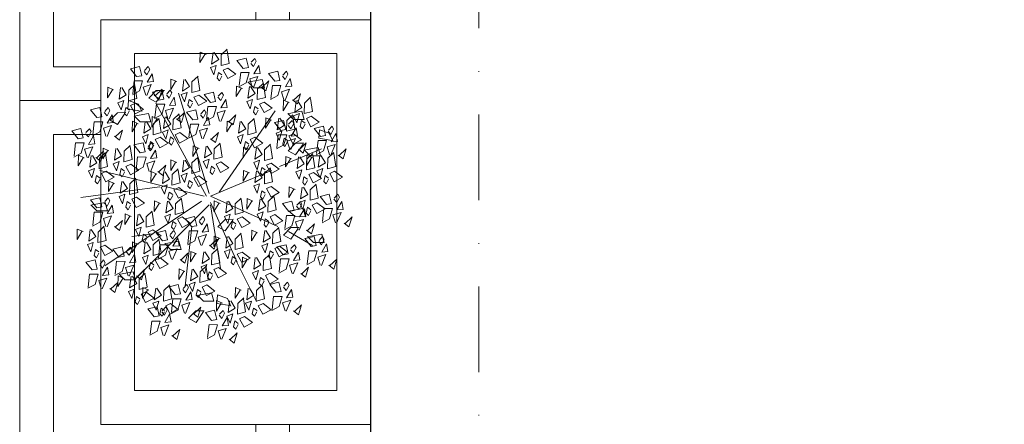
# Model space of a CAD drawing. Header units: centimetres. Extents: x -122 to 72759, y 3298 to 43172.
# Tile 25 of 243: x 34647 to 34793, y 10732 to 10792. Entities that reach past the tile are written whole.
import ezdxf

# ---------------------------------------------------------------- set-up
doc = ezdxf.new("R2010")
doc.units = ezdxf.units.CM
doc.header["$MEASUREMENT"] = 0
doc.linetypes.add('DASHDOT', pattern=[25.4, 12.7, -6.35, 0, -6.35])
for name, color, linetype, lineweight in [('0-OSIE', 7, 'DASHDOT', 5), ('1-meble', 7, 'Continuous', 5), ('_ nowe meble', 7, 'Continuous', 5), ('wymiarowanie', 7, 'Continuous', 5), ('ZZZ_Xref', 7, 'Continuous', 5)]:
    doc.layers.add(name, color=color, linetype=linetype, lineweight=lineweight)

# ---------------------------------------------------------------- blocks, each defined once
blk = doc.blocks.new('G$CA1DC9C89')
at = {"layer": '0-OSIE', "lineweight": 5}
blk.add_lwpolyline([(69.19, 2227.68), (69.19, -10.39)], dxfattribs=at)
at = {"layer": '_ nowe meble', "lineweight": 5, "ltscale": 0.5}
blk.add_lwpolyline([(162.24, 764.75), (77.15, 765.38), (77.15, 495.81), (65.14, 495.81), (65.14, 465.82), (53.15, 465.82), (53.16, 56.24), (4727.78, 55.45)], dxfattribs=at)
at = {"layer": 'wymiarowanie', "lineweight": 5, "ltscale": 0.5}
blk.add_lwpolyline([(2759.45, 55.45), (2759.45, 15.45), (1725.13, 15.45), (1725.13, 3.45), (1437.13, 3.54), (1437.13, -8.46), (957.13, -8.46), (957.13, 3.49), (1.15, 3.49), (1.15, 633.82), (13.15, 633.82), (13.15, 645.82), (25.15, 645.82), (25.14, 705.82), (37.13, 705.82), (36.77, 764.65), (77.15, 765.38), (77.15, 495.81), (65.14, 495.82), (65.14, 465.82), (53.14, 465.82), (53.15, 55.54)], close=True, dxfattribs=at)
at = {"lineweight": 5, "ltscale": 0.5}
blk.add_wipeout([(41.15, 224.24), (41.15, 164.24), (1.15, 164.24), (1.15, 224.24)], dxfattribs=at).dxf.layer = '_ nowe meble'
at = {"layer": '_ nowe meble', "lineweight": 5, "ltscale": 0.5}
for points in [[(41.15, 224.24), (1.15, 224.24), (1.15, 164.24), (41.15, 164.24)], [(36.15, 219.24), (6.15, 219.24), (6.15, 169.24), (36.15, 169.24)]]:
    blk.add_lwpolyline(points, close=True, dxfattribs=at)
at = {"lineweight": 5, "ltscale": 0.5}
blk.add_wipeout([(41.15, 164.24), (41.15, 104.24), (1.15, 104.24), (1.15, 164.24)], dxfattribs=at).dxf.layer = '_ nowe meble'
at = {"layer": '1-meble', "lineweight": 5}
for p, q in [((8.87, 159.77), (10.23, 160.09)), ((9.79, 158.59), (8.87, 159.77)), ((10.23, 160.09), (10.55, 158.73)), ((10.92, 159.34), (11.32, 158.86)), ((11.5, 160.08), (10.97, 159.51)), ((11.32, 158.86), (11.73, 159.65)), ((11.73, 159.65), (11.5, 160.08)), ((9.22, 156.04), (9.42, 157.97)), ((9.42, 157.97), (10.69, 157.96)), ((10.55, 158.73), (9.79, 158.59)), ((10.69, 157.96), (10.24, 156.46)), ((12.08, 159), (11.35, 157.76)), ((11.35, 157.76), (12.29, 157.85)), ((12.29, 157.85), (12.08, 159)), ((10.24, 156.46), (9.17, 155.87)), ((10.77, 157.03), (11.97, 157.4)), ((11.14, 155.83), (10.77, 157.03)), ((11.97, 157.4), (11.31, 155.78)), ((10.95, 140.3), (12.32, 140.63)), ((11.87, 139.13), (10.95, 140.3)), ((11.3, 136.58), (11.51, 138.51)), ((12.33, 137), (11.25, 136.41))]:
    blk.add_line(p, q, dxfattribs=at)
for points in [[(10.71, 155.77), (9.85, 156.15), (9.81, 154.58), (10.54, 155.78)], [(10.54, 144.83), (9.68, 145.2), (9.64, 143.63), (10.36, 144.83)]]:
    blk.add_lwpolyline(points, dxfattribs=at)
for points in [[(11.35, 153.84), (11.84, 152.79), (12.23, 154.17)], [(11.18, 142.9), (11.67, 141.84), (12.06, 143.22)]]:
    blk.add_lwpolyline(points, close=True, dxfattribs=at)
at = {"layer": '_ nowe meble', "lineweight": 5, "ltscale": 0.5}
for points in [[(41.15, 164.24), (1.15, 164.24), (1.15, 104.24), (41.15, 104.24)], [(36.15, 159.24), (6.15, 159.24), (6.15, 109.24), (36.15, 109.24)]]:
    blk.add_lwpolyline(points, close=True, dxfattribs=at)
at = {"lineweight": 5, "ltscale": 0.5}
blk.add_wipeout([(53.15, 176.24), (53.15, 116.24), (13.15, 116.24), (13.15, 176.24)], dxfattribs=at).dxf.layer = '_ nowe meble'
at = {"layer": '1-meble', "lineweight": 5}
for p, q in [((33.34, 170.2), (34.71, 170.52)), ((34.26, 169.02), (33.34, 170.2)), ((34.71, 170.52), (35.03, 169.15)), ((35.39, 169.77), (35.79, 169.29)), ((35.97, 170.51), (35.44, 169.94)), ((35.79, 169.29), (36.21, 170.07)), ((36.56, 169.43), (35.83, 168.19)), ((36.21, 170.07), (35.97, 170.51)), ((36.76, 168.28), (36.56, 169.43)), ((33.69, 166.47), (33.9, 168.4)), ((33.9, 168.4), (35.16, 168.39)), ((35.03, 169.15), (34.26, 169.02)), ((35.16, 168.39), (34.72, 166.89)), ((35.25, 167.46), (36.45, 167.83)), ((36.45, 167.83), (35.79, 166.21)), ((35.83, 168.19), (36.76, 168.28)), ((34.72, 166.89), (33.64, 166.3)), ((35.84, 166.16), (34.97, 167.03)), ((35.14, 167.03), (37.06, 167.37)), ((35.62, 166.26), (35.25, 167.46)), ((38.06, 167.17), (37.05, 166.2)), ((37.06, 167.37), (37.4, 166.15)), ((37.62, 165.67), (38.06, 167.17)), ((20.27, 164.63), (21.36, 165.75)), ((21.36, 165.75), (22.59, 165.76)), ((22.47, 165.63), (21.38, 164.03)), ((37.4, 166.15), (35.84, 166.16)), ((36.88, 166.25), (37.62, 165.67)), ((17.17, 163.02), (17.26, 164.28)), ((17.26, 164.28), (18.73, 163.74)), ((18.73, 163.74), (19.25, 162.63)), ((21.38, 164.03), (20.27, 164.63)), ((21.19, 161.78), (21.4, 163.71)), ((21.4, 163.71), (22.67, 163.7)), ((22.67, 163.7), (22.22, 162.2)), ((14.54, 161.33), (15.64, 162.44)), ((15.64, 162.44), (16.86, 162.46)), ((16.74, 162.33), (15.65, 160.72)), ((19.08, 162.69), (17.17, 163.02)), ((19, 161.12), (18.13, 161.99)), ((18.31, 161.99), (20.22, 162.33)), ((20.22, 162.33), (20.56, 161.11)), ((22.22, 162.2), (21.14, 161.61)), ((22.75, 162.76), (23.95, 163.14)), ((23.12, 161.57), (22.75, 162.76)), ((41.74, 161.46), (40.87, 162.33)), ((41.05, 162.33), (42.96, 162.67)), ((42.96, 162.67), (43.3, 161.46)), ((15.65, 160.72), (14.54, 161.33)), ((20.56, 161.11), (19, 161.12)), ((43.3, 161.46), (41.74, 161.46)), ((45.46, 158.67), (45.55, 159.93)), ((45.55, 159.93), (47.02, 159.4)), ((47.02, 159.4), (47.54, 158.28)), ((40.92, 156.81), (42.02, 157.93)), ((42.02, 157.93), (43.25, 157.94)), ((43.13, 157.81), (42.04, 156.21)), ((47.38, 158.34), (45.46, 158.67)), ((13.59, 156.74), (12.57, 155.77)), ((13.14, 155.24), (13.59, 156.74)), ((42.04, 156.21), (40.92, 156.81)), ((44.17, 156.08), (43.3, 156.95)), ((43.48, 156.95), (45.39, 157.29)), ((45.39, 157.29), (45.73, 156.07)), ((12.41, 155.82), (13.14, 155.24)), ((45.73, 156.07), (44.17, 156.08)), ((11.88, 148.78), (13.8, 149.12)), ((13.8, 149.12), (14.14, 147.9)), ((12.58, 147.91), (11.71, 148.78)), ((14.14, 147.9), (12.58, 147.91)), ((41.91, 147.04), (41.05, 147.91)), ((41.22, 147.91), (43.13, 148.25)), ((43.13, 148.25), (43.48, 147.03)), ((30.51, 145.51), (31.61, 146.63)), ((31.61, 146.63), (32.83, 146.64)), ((32.71, 146.52), (31.62, 144.91)), ((43.48, 147.03), (41.91, 147.04)), ((31.62, 144.91), (30.51, 145.51)), ((40.23, 144.3), (41.33, 145.41)), ((41.33, 145.41), (42.55, 145.42)), ((42.43, 145.3), (41.34, 143.69)), ((23.51, 142.17), (22.65, 143.04)), ((22.82, 143.04), (24.73, 143.38)), ((24.73, 143.38), (25.08, 142.17)), ((41.34, 143.69), (40.23, 144.3)), ((44.69, 143.21), (43.82, 144.09)), ((44, 144.09), (45.91, 144.43)), ((46.25, 143.21), (44.69, 143.21)), ((45.91, 144.43), (46.25, 143.21)), ((14.95, 142.22), (16.31, 142.54)), ((15.86, 141.04), (14.95, 142.22)), ((16.31, 142.54), (16.63, 141.17)), ((16.99, 141.79), (17.39, 141.31)), ((17.57, 142.53), (17.04, 141.96)), ((17.39, 141.31), (17.81, 142.09)), ((17.81, 142.09), (17.57, 142.53)), ((25.08, 142.17), (23.51, 142.17)), ((26.52, 141.89), (26.47, 140.33)), ((26.47, 140.33), (27.2, 141.53)), ((27.37, 141.52), (26.52, 141.89)), ((28.2, 140.11), (28.42, 141.84)), ((28.6, 141.84), (29.26, 140.78)), ((29.63, 141.46), (30.52, 142.31)), ((30.52, 142.13), (30.81, 140.21)), ((39.25, 142.56), (40.61, 142.88)), ((40.17, 141.38), (39.25, 142.56)), ((40.61, 142.88), (40.93, 141.52)), ((41.29, 142.14), (41.69, 141.66)), ((41.87, 142.87), (41.34, 142.3)), ((41.69, 141.66), (42.11, 142.44)), ((42.46, 141.79), (41.73, 140.56)), ((42.11, 142.44), (41.87, 142.87)), ((42.66, 140.65), (42.46, 141.79)), ((12.32, 140.63), (12.64, 139.26)), ((13.58, 140.61), (13.05, 140.05)), ((13.4, 139.4), (13.81, 140.18)), ((13.81, 140.18), (13.58, 140.61)), ((15.29, 138.49), (15.5, 140.42)), ((15.5, 140.42), (16.76, 140.41)), ((16.63, 141.17), (15.86, 141.04)), ((16.76, 140.41), (16.32, 138.91)), ((18.16, 141.45), (17.43, 140.21)), ((17.43, 140.21), (18.36, 140.3)), ((18.36, 140.3), (18.16, 141.45)), ((29.26, 140.78), (28.2, 140.11)), ((29.59, 139.9), (29.63, 141.46)), ((30.81, 140.21), (29.59, 139.9)), ((34.15, 141.03), (34.11, 139.46)), ((34.11, 139.46), (34.84, 140.66)), ((35.01, 140.65), (34.15, 141.03)), ((35.84, 139.24), (36.06, 140.97)), ((36.24, 140.97), (36.9, 139.91)), ((37.22, 139.03), (37.27, 140.59)), ((37.27, 140.59), (38.16, 141.44)), ((38.15, 141.26), (38.45, 139.34)), ((39.59, 138.84), (39.8, 140.77)), ((39.8, 140.77), (41.07, 140.76)), ((40.93, 141.52), (40.17, 141.38)), ((41.07, 140.76), (40.62, 139.26)), ((41.15, 139.82), (42.35, 140.2)), ((42.35, 140.2), (41.69, 138.58)), ((41.73, 140.56), (42.66, 140.65)), ((12.64, 139.26), (11.87, 139.13)), ((13, 139.88), (13.4, 139.4)), ((14.16, 139.53), (13.44, 138.3)), ((14.37, 138.39), (14.16, 139.53)), ((16.32, 138.91), (15.24, 138.32)), ((16.05, 138.52), (17.96, 138.86)), ((16.85, 139.48), (18.05, 139.85)), ((17.22, 138.28), (16.85, 139.48)), ((18.05, 139.85), (17.39, 138.23)), ((17.96, 138.86), (18.31, 137.65)), ((19.66, 139.19), (18.65, 138.22)), ((18.87, 137.81), (19.76, 138.66)), ((19.22, 137.69), (19.66, 139.19)), ((24.78, 139.29), (24.74, 137.72)), ((24.74, 137.72), (25.46, 138.92)), ((25.64, 138.92), (24.78, 139.29)), ((26.47, 137.5), (26.69, 139.24)), ((26.86, 139.23), (27.53, 138.17)), ((27.85, 137.29), (27.89, 138.86)), ((27.89, 138.86), (28.78, 139.7)), ((28.89, 139.92), (28.02, 139.59)), ((28.02, 139.59), (28.51, 138.54)), ((28.51, 138.54), (28.89, 139.92)), ((28.78, 139.53), (29.08, 137.61)), ((29.21, 138.87), (29.02, 138)), ((29.72, 138.5), (29.21, 138.87)), ((29.92, 139.19), (30.62, 139.52)), ((30.58, 137.96), (29.92, 139.19)), ((31.81, 138.62), (30.58, 137.96)), ((30.62, 139.52), (31.81, 138.62)), ((36.53, 139.05), (35.65, 138.72)), ((35.65, 138.72), (36.15, 137.67)), ((36.9, 139.91), (35.84, 139.24)), ((36.15, 137.67), (36.53, 139.05)), ((38.45, 139.34), (37.22, 139.03)), ((37.55, 138.33), (38.26, 138.65)), ((38.26, 138.65), (39.45, 137.75)), ((40.62, 139.26), (39.54, 138.67)), ((41.52, 138.63), (41.15, 139.82)), ((42.79, 138.62), (43.52, 138.04)), ((43.96, 139.54), (42.95, 138.57)), ((43.52, 138.04), (43.96, 139.54)), ((11.51, 138.51), (12.77, 138.5)), ((12.77, 138.5), (12.33, 137)), ((12.86, 137.56), (14.05, 137.94)), ((13.23, 136.37), (12.86, 137.56)), ((14.05, 137.94), (13.39, 136.32)), ((13.44, 138.3), (14.37, 138.39)), ((15.67, 137.28), (14.66, 136.31)), ((15.23, 135.78), (15.67, 137.28)), ((15.75, 138.24), (15.71, 136.68)), ((15.71, 136.68), (16.44, 137.88)), ((16.61, 137.87), (15.75, 138.24)), ((16.74, 137.65), (15.88, 138.52)), ((18.31, 137.65), (16.74, 137.65)), ((17.44, 136.46), (17.66, 138.19)), ((17.84, 138.19), (18.5, 137.13)), ((18.48, 138.27), (19.22, 137.69)), ((18.83, 136.25), (18.87, 137.81)), ((19.75, 138.48), (20.05, 136.56)), ((27.16, 137.31), (26.28, 136.99)), ((27.53, 138.17), (26.47, 137.5)), ((26.77, 135.93), (27.16, 137.31)), ((29.08, 137.61), (27.85, 137.29)), ((29.02, 138), (29.35, 137.64)), ((29.35, 137.64), (29.72, 138.33)), ((36.85, 138), (36.65, 137.13)), ((37.36, 137.64), (36.85, 138)), ((36.99, 136.78), (37.36, 137.46)), ((38.21, 137.09), (37.55, 138.33)), ((39.45, 137.75), (38.21, 137.09)), ((38.21, 137), (39.57, 137.32)), ((39.57, 137.32), (39.89, 135.96)), ((40.83, 137.31), (40.3, 136.74)), ((41.07, 136.88), (40.83, 137.31)), ((14.49, 136.36), (15.23, 135.78)), ((18.13, 136.27), (17.25, 135.94)), ((17.25, 135.94), (17.75, 134.89)), ((18.5, 137.13), (17.44, 136.46)), ((17.75, 134.89), (18.13, 136.27)), ((20.05, 136.56), (18.83, 136.25)), ((19.15, 135.54), (19.86, 135.87)), ((19.4, 136.51), (19.36, 134.94)), ((19.36, 134.94), (20.08, 136.14)), ((20.26, 136.14), (19.4, 136.51)), ((19.86, 135.87), (21.05, 134.97)), ((21.09, 134.72), (21.31, 136.45)), ((21.48, 136.45), (22.15, 135.39)), ((22.47, 134.51), (22.51, 136.07)), ((22.51, 136.07), (23.4, 136.92)), ((23.28, 136.65), (24.64, 136.98)), ((24.2, 135.48), (23.28, 136.65)), ((23.4, 136.75), (23.69, 134.83)), ((24.64, 136.98), (24.96, 135.61)), ((25.32, 136.23), (25.72, 135.75)), ((25.9, 136.96), (25.37, 136.4)), ((25.72, 135.75), (26.14, 136.53)), ((26.49, 135.88), (25.76, 134.65)), ((26.14, 136.53), (25.9, 136.96)), ((26.28, 136.99), (26.77, 135.93)), ((26.69, 134.74), (26.49, 135.88)), ((27.48, 136.26), (27.28, 135.39)), ((27.99, 135.9), (27.48, 136.26)), ((27.62, 135.04), (27.98, 135.72)), ((27.68, 135.4), (29.59, 135.74)), ((28.18, 136.59), (28.88, 136.92)), ((28.84, 135.35), (28.18, 136.59)), ((30.07, 136.01), (28.84, 135.35)), ((28.88, 136.92), (30.07, 136.01)), ((29.59, 135.74), (29.94, 134.52)), ((33.11, 136.51), (33.07, 134.94)), ((33.07, 134.94), (33.8, 136.14)), ((33.97, 136.14), (33.11, 136.51)), ((34.8, 134.72), (35.02, 136.45)), ((35.19, 136.45), (35.86, 135.39)), ((36.18, 134.51), (36.23, 136.07)), ((36.23, 136.07), (37.12, 136.92)), ((36.65, 137.13), (36.99, 136.78)), ((37.11, 136.75), (37.41, 134.83)), ((39.12, 135.82), (38.21, 137)), ((39.89, 135.96), (39.12, 135.82)), ((40.25, 136.58), (40.65, 136.1)), ((40.65, 136.1), (41.07, 136.88)), ((41.42, 136.23), (40.69, 135)), ((41.62, 135.08), (41.42, 136.23)), ((18.45, 135.22), (18.25, 134.35)), ((18.25, 134.35), (18.59, 134)), ((18.96, 134.85), (18.45, 135.22)), ((18.59, 134), (18.96, 134.68)), ((19.81, 134.31), (19.15, 135.54)), ((21.05, 134.97), (19.81, 134.31)), ((21.78, 134.53), (20.9, 134.21)), ((22.15, 135.39), (21.09, 134.72)), ((21.39, 133.15), (21.78, 134.53)), ((23.69, 134.83), (22.47, 134.51)), ((23.62, 132.93), (23.83, 134.86)), ((23.83, 134.86), (25.1, 134.85)), ((24.96, 135.61), (24.2, 135.48)), ((25.1, 134.85), (24.65, 133.35)), ((25.18, 133.91), (26.38, 134.29)), ((26.38, 134.29), (25.72, 132.67)), ((25.76, 134.65), (26.69, 134.74)), ((27.28, 135.39), (27.62, 135.04)), ((28.37, 134.53), (27.51, 135.4)), ((29.94, 134.52), (28.37, 134.53)), ((30.33, 134.59), (30.29, 133.03)), ((31.19, 134.22), (30.33, 134.59)), ((30.36, 134.17), (30.45, 135.43)), ((30.45, 135.43), (31.92, 134.89)), ((31.92, 134.89), (32.44, 133.78)), ((32.02, 132.81), (32.24, 134.54)), ((32.42, 134.54), (33.08, 133.48)), ((33.45, 134.16), (34.34, 135.01)), ((34.33, 134.83), (34.63, 132.91)), ((35.49, 134.53), (34.61, 134.21)), ((35.86, 135.39), (34.8, 134.72)), ((35.1, 133.15), (35.49, 134.53)), ((37.41, 134.83), (36.18, 134.51)), ((38.55, 133.27), (38.76, 135.21)), ((38.76, 135.21), (40.02, 135.19)), ((40.02, 135.19), (39.58, 133.69)), ((40.11, 134.26), (41.31, 134.63)), ((40.48, 133.07), (40.11, 134.26)), ((41.31, 134.63), (40.65, 133.02)), ((40.69, 135), (41.62, 135.08)), ((20.15, 133.35), (21.52, 133.67)), ((21.07, 132.17), (20.15, 133.35)), ((20.9, 134.21), (21.39, 133.15)), ((21.52, 133.67), (21.84, 132.31)), ((22.1, 133.48), (21.9, 132.61)), ((22.61, 133.12), (22.1, 133.48)), ((22.2, 132.93), (22.6, 132.45)), ((22.24, 132.26), (22.6, 132.94)), ((22.78, 133.66), (22.25, 133.09)), ((22.6, 132.45), (23.01, 133.23)), ((23.01, 133.23), (22.78, 133.66)), ((22.8, 133.81), (23.5, 134.14)), ((23.46, 132.57), (22.8, 133.81)), ((24.69, 133.23), (23.46, 132.57)), ((23.5, 134.14), (24.69, 133.23)), ((24.65, 133.35), (23.57, 132.76)), ((25.55, 132.72), (25.18, 133.91)), ((26.17, 131.96), (27.27, 133.07)), ((27.99, 133.63), (26.98, 132.66)), ((27.27, 133.07), (28.49, 133.09)), ((28.37, 132.96), (27.28, 131.35)), ((27.55, 132.13), (27.99, 133.63)), ((28.66, 132.83), (30.02, 133.15)), ((29.58, 131.65), (28.66, 132.83)), ((30.02, 133.15), (30.34, 131.79)), ((30.29, 133.03), (31.02, 134.23)), ((32.28, 133.84), (30.36, 134.17)), ((31.28, 133.14), (30.75, 132.57)), ((31.52, 132.71), (31.28, 133.14)), ((33.08, 133.48), (32.02, 132.81)), ((33.41, 132.6), (33.45, 134.16)), ((34.63, 132.91), (33.41, 132.6)), ((34.61, 134.21), (35.1, 133.15)), ((35.81, 133.48), (35.61, 132.61)), ((36.32, 133.12), (35.81, 133.48)), ((35.95, 132.26), (36.31, 132.94)), ((36.51, 133.81), (37.22, 134.14)), ((37.17, 132.57), (36.51, 133.81)), ((38.41, 133.23), (37.17, 132.57)), ((37.22, 134.14), (38.41, 133.23)), ((39.58, 133.69), (38.5, 133.11)), ((41.74, 133.05), (42.48, 132.47)), ((42.92, 133.97), (41.91, 133)), ((42.48, 132.47), (42.92, 133.97)), ((20.5, 129.62), (20.71, 131.56)), ((20.71, 131.56), (21.97, 131.54)), ((21.84, 132.31), (21.07, 132.17)), ((21.97, 131.54), (21.53, 130.04)), ((21.9, 132.61), (22.24, 132.26)), ((23.36, 132.58), (22.64, 131.35)), ((22.64, 131.35), (23.57, 131.43)), ((23.57, 131.43), (23.36, 132.58)), ((27.28, 131.35), (26.17, 131.96)), ((26.82, 132.71), (27.55, 132.13)), ((30.34, 131.79), (29.58, 131.65)), ((30.7, 132.41), (31.11, 131.92)), ((31.11, 131.92), (31.52, 132.71)), ((31.87, 132.06), (31.14, 130.83)), ((32.71, 132.62), (31.83, 132.29)), ((31.83, 132.29), (32.33, 131.24)), ((32.07, 130.91), (31.87, 132.06)), ((32.33, 131.24), (32.71, 132.62)), ((33.03, 131.57), (32.83, 130.7)), ((33.54, 131.2), (33.03, 131.57)), ((33.73, 131.9), (34.44, 132.22)), ((34.4, 130.66), (33.73, 131.9)), ((35.63, 131.32), (34.4, 130.66)), ((34.44, 132.22), (35.63, 131.32)), ((35.61, 132.61), (35.95, 132.26)), ((21.53, 130.04), (20.45, 129.46)), ((22.06, 130.61), (23.25, 130.98)), ((22.43, 129.42), (22.06, 130.61)), ((23.25, 130.98), (22.59, 129.37)), ((24.87, 130.32), (23.86, 129.36)), ((24.42, 128.82), (24.87, 130.32)), ((29, 129.1), (29.21, 131.03)), ((29.21, 131.03), (30.48, 131.02)), ((30.48, 131.02), (30.03, 129.52)), ((30.56, 130.09), (31.76, 130.46)), ((30.93, 128.89), (30.56, 130.09)), ((31.76, 130.46), (31.1, 128.85)), ((31.14, 130.83), (32.07, 130.91)), ((32.83, 130.7), (33.17, 130.35)), ((33.17, 130.35), (33.54, 131.03)), ((23.69, 129.4), (24.42, 128.82)), ((30.03, 129.52), (28.95, 128.94)), ((32.2, 128.88), (32.93, 128.3)), ((33.37, 129.8), (32.36, 128.83)), ((32.93, 128.3), (33.37, 129.8))]:
    blk.add_line(p, q, dxfattribs=at)
for points in [[(28.76, 171.07), (27.9, 171.44), (27.86, 169.88), (28.59, 171.07)], [(29.99, 171.38), (30.65, 170.32), (29.59, 169.66), (29.81, 171.39)], [(31.9, 171.68), (32.2, 169.76), (30.98, 169.44), (31.02, 171.01), (31.91, 171.85)], [(19.6, 168.56), (20, 168.07), (20.41, 168.86), (20.18, 169.29), (19.65, 168.72)], [(27.56, 167.68), (27.86, 165.76), (26.64, 165.45), (26.68, 167.01), (27.57, 167.86)], [(31.11, 168.05), (30.6, 168.41), (30.4, 167.55), (30.74, 167.19), (31.11, 167.88)], [(40.08, 167.86), (40.48, 167.38), (40.89, 168.16), (40.66, 168.59), (40.13, 168.03)], [(18.19, 166.47), (18.49, 164.54), (17.26, 164.23), (17.31, 165.79), (18.2, 166.64)], [(17.89, 165.25), (18.1, 167.18), (19.37, 167.17), (18.92, 165.67), (17.84, 165.09)], [(19.82, 165.04), (19.45, 166.24), (20.65, 166.61), (19.99, 164.99)], [(24.42, 167.07), (23.56, 167.44), (23.52, 165.88), (24.25, 167.08)], [(25.65, 167.39), (26.31, 166.32), (25.25, 165.66), (25.47, 167.39)], [(34.14, 166.03), (33.29, 166.4), (33.24, 164.84), (33.97, 166.03)], [(35.37, 166.34), (36.03, 165.28), (34.97, 164.62), (35.19, 166.35)], [(37.29, 166.64), (37.58, 164.72), (36.36, 164.4), (36.4, 165.97), (37.29, 166.81)], [(38.38, 164.56), (38.59, 166.49), (39.85, 166.48), (39.41, 164.98), (38.33, 164.39)], [(15.05, 165.85), (14.19, 166.23), (14.15, 164.66), (14.88, 165.86)], [(16.27, 166.17), (16.94, 165.11), (15.88, 164.44), (16.1, 166.17)], [(21.09, 165.03), (21.82, 164.45), (22.26, 165.95), (21.25, 164.98)], [(22.89, 165.08), (23.29, 164.6), (23.71, 165.38), (23.47, 165.81), (22.94, 165.25)], [(29.23, 150.47), (24.7, 165.37)], [(30.53, 164.73), (30.93, 164.25), (31.35, 165.03), (31.11, 165.47), (30.58, 164.9)], [(40.31, 164.35), (39.94, 165.55), (41.13, 165.92), (40.47, 164.3)], [(41.57, 164.34), (42.3, 163.76), (42.75, 165.26), (41.74, 164.29)], [(28.85, 150.09), (21.31, 163.86)], [(26.77, 164.05), (26.26, 164.41), (26.06, 163.55), (26.4, 163.19), (26.77, 163.88)], [(41.09, 163.94), (40.23, 164.31), (40.19, 162.75), (40.91, 163.95)], [(42.31, 164.26), (42.98, 163.2), (41.92, 162.53), (42.14, 164.26)], [(44.23, 164.55), (44.52, 162.63), (43.3, 162.32), (43.34, 163.88), (44.23, 164.73)], [(13.69, 162.47), (14.09, 161.99), (14.51, 162.78), (14.27, 163.21), (13.74, 162.64)], [(17.4, 162.84), (16.89, 163.2), (16.69, 162.33), (17.03, 161.98), (17.39, 162.66)], [(23.95, 163.14), (23.29, 161.52)], [(24.79, 162.12), (25.08, 160.2), (23.86, 159.89), (23.9, 161.45), (24.79, 162.29)], [(24.39, 161.56), (25.12, 160.98), (25.56, 162.48), (24.55, 161.51)], [(27.93, 162.12), (28.33, 161.64), (28.74, 162.43), (28.51, 162.86), (27.98, 162.29)], [(28.83, 161.43), (29.04, 163.36), (30.3, 163.35), (29.86, 161.85), (28.78, 161.26)], [(30.76, 161.22), (30.39, 162.42), (31.59, 162.79), (30.93, 161.17)], [(30.73, 150.66), (39.02, 162.73)], [(32.02, 161.21), (32.76, 160.63), (33.2, 162.13), (32.19, 161.16)], [(36.49, 163.01), (35.98, 163.37), (35.78, 162.51), (36.12, 162.15), (36.49, 162.84)], [(41.62, 161.95), (41.92, 160.03), (40.7, 159.71), (40.74, 161.27), (41.63, 162.12)], [(11.99, 159.17), (12.2, 161.1), (13.47, 161.09), (13.02, 159.59), (11.94, 159)], [(13.92, 158.96), (13.55, 160.16), (14.75, 160.53), (14.09, 158.91)], [(18.69, 160.81), (17.84, 161.19), (17.79, 159.62), (18.52, 160.82)], [(19.92, 161.13), (20.58, 160.07), (19.52, 159.4), (19.75, 161.13)], [(21.65, 161.51), (20.79, 161.88), (20.75, 160.32), (21.47, 161.51)], [(21.84, 161.43), (22.13, 159.5), (20.91, 159.19), (20.95, 160.75), (21.84, 161.6)], [(22.87, 161.82), (23.54, 160.76), (22.48, 160.1), (22.7, 161.83)], [(26.23, 158.82), (26.44, 160.75), (27.7, 160.74), (27.26, 159.24), (26.18, 158.66)], [(32.75, 160.81), (31.9, 161.19), (31.85, 159.62), (32.58, 160.82)], [(33.98, 161.13), (34.64, 160.07), (33.58, 159.4), (33.81, 161.13)], [(35.9, 161.43), (36.19, 159.5), (34.97, 159.19), (35.01, 160.75), (35.9, 161.6)], [(38.48, 161.34), (37.62, 161.71), (37.58, 160.14), (38.31, 161.34)], [(39.71, 161.65), (40.37, 160.59), (39.31, 159.92), (39.53, 161.66)], [(40.95, 160.56), (41.35, 160.08), (41.76, 160.86), (41.53, 161.3), (41, 160.73)], [(43.44, 160.92), (42.92, 161.29), (42.73, 160.42), (43.07, 160.06), (43.43, 160.75)], [(15.19, 158.95), (15.92, 158.37), (16.36, 159.87), (15.35, 158.9)], [(28.16, 158.61), (27.79, 159.81), (28.98, 160.18), (28.32, 158.56)], [(29.42, 158.6), (30.15, 158.02), (30.6, 159.52), (29.59, 158.55)], [(39.24, 157.26), (39.45, 159.19), (40.72, 159.18), (40.27, 157.68), (39.2, 157.09)], [(46.85, 159.69), (47.25, 159.21), (47.66, 159.99), (47.43, 160.43), (46.9, 159.86)], [(17.5, 157.43), (17.79, 155.51), (16.57, 155.19), (16.61, 156.76), (17.5, 157.6)], [(20.12, 157.26), (20.52, 156.78), (20.93, 157.56), (20.7, 157.99), (20.17, 157.43)], [(21.04, 157.8), (20.53, 158.16), (20.34, 157.29), (20.67, 156.94), (21.04, 157.62)], [(24, 158.49), (23.48, 158.85), (23.29, 157.99), (23.62, 157.63), (23.99, 158.32)], [(30.86, 157.78), (31.16, 155.85), (29.93, 155.54), (29.98, 157.1), (30.87, 157.95)], [(35.1, 157.8), (34.59, 158.16), (34.4, 157.29), (34.73, 156.94), (35.1, 157.62)], [(38.33, 157.6), (38.62, 155.68), (37.4, 155.37), (37.44, 156.93), (38.33, 157.78)], [(40.83, 158.32), (40.32, 158.68), (40.12, 157.81), (40.46, 157.46), (40.83, 158.14)], [(41.17, 157.05), (40.8, 158.25), (42, 158.62), (41.34, 157)], [(42.44, 157.04), (43.17, 156.46), (43.62, 157.96), (42.6, 156.99)], [(45.15, 156.39), (45.36, 158.32), (46.62, 158.31), (46.18, 156.81), (45.1, 156.22)], [(47.08, 156.18), (46.71, 157.38), (47.9, 157.75), (47.24, 156.13)], [(13.85, 156.38), (14.15, 154.46), (12.92, 154.15), (12.97, 155.71), (13.86, 156.56)], [(14.36, 156.82), (13.5, 157.19), (13.45, 155.62), (14.18, 156.82)], [(15.58, 157.13), (16.25, 156.07), (15.19, 155.4), (15.41, 157.14)], [(27.72, 157.16), (26.86, 157.54), (26.82, 155.97), (27.55, 157.17)], [(28.94, 157.48), (29.61, 156.42), (28.55, 155.75), (28.77, 157.48)], [(35.18, 156.99), (34.33, 157.36), (34.28, 155.8), (35.01, 157)], [(36.41, 157.31), (37.07, 156.24), (36.01, 155.58), (36.24, 157.31)], [(39.64, 154.47), (45.85, 157.11)], [(44.58, 156.21), (44.87, 154.29), (43.65, 153.98), (43.69, 155.54), (44.58, 156.38)], [(44.56, 155.77), (43.7, 156.15), (43.66, 154.58), (44.38, 155.78)], [(47.7, 156.38), (48, 154.46), (46.77, 154.15), (46.81, 155.71), (47.7, 156.56)], [(48.34, 156.17), (49.07, 155.59), (49.52, 157.09), (48.51, 156.12)], [(11.93, 156.09), (12.6, 155.03), (11.54, 154.36), (11.76, 156.09)], [(18.42, 153.96), (18.62, 155.89), (19.89, 155.88), (19.44, 154.38), (18.37, 153.79)], [(20.34, 153.75), (19.97, 154.94), (21.17, 155.32), (20.51, 153.7)], [(21.61, 153.74), (22.34, 153.16), (22.79, 154.66), (21.77, 153.69)], [(24.42, 155.08), (23.56, 155.45), (23.52, 153.89), (24.25, 155.08)], [(25.65, 155.39), (26.31, 154.33), (25.25, 153.67), (25.47, 155.4)], [(27.56, 155.69), (27.86, 153.77), (26.64, 153.45), (26.68, 155.02), (27.57, 155.86)], [(41.43, 155.6), (40.58, 155.97), (40.53, 154.41), (41.26, 155.61)], [(42.66, 155.92), (43.32, 154.85), (42.26, 154.19), (42.48, 155.92)], [(45.78, 156.09), (46.45, 155.03), (45.39, 154.36), (45.61, 156.09)], [(28.47, 150.09), (13.02, 153.87)], [(16.7, 153.8), (16.19, 154.16), (16, 153.3), (16.33, 152.94), (16.7, 153.62)], [(21.47, 153.34), (20.61, 153.71), (20.57, 152.15), (21.3, 153.35)], [(22.7, 153.66), (23.36, 152.59), (22.3, 151.93), (22.52, 153.66)], [(24.61, 153.95), (24.91, 152.03), (23.69, 151.72), (23.73, 153.28), (24.62, 154.13)], [(30.07, 154.15), (29.56, 154.51), (29.36, 153.64), (29.7, 153.29), (30.07, 153.97)], [(38.46, 153.87), (29.41, 150.09), (39.4, 145.57)], [(35.18, 153.52), (34.33, 153.89), (34.28, 152.32), (35.01, 153.52)], [(36.41, 153.83), (37.07, 152.77), (36.01, 152.1), (36.24, 153.83)], [(37.53, 153.97), (37.02, 154.33), (36.83, 153.47), (37.16, 153.11), (37.53, 153.8)], [(38.33, 154.13), (38.62, 152.21), (37.4, 151.89), (37.44, 153.45), (38.33, 154.3)], [(13.06, 152.76), (12.55, 153.12), (12.35, 152.25), (12.69, 151.9), (13.05, 152.58)], [(15.22, 151.95), (14.36, 152.32), (14.32, 150.76), (15.05, 151.96)], [(16.45, 152.27), (17.11, 151.2), (16.05, 150.54), (16.27, 152.27)], [(18.37, 152.56), (18.66, 150.64), (17.44, 150.33), (17.48, 151.89), (18.37, 152.74)], [(26.77, 152.06), (26.26, 152.42), (26.06, 151.56), (26.4, 151.2), (26.77, 151.89)], [(43.78, 152.58), (43.27, 152.94), (43.08, 152.08), (43.41, 151.72), (43.78, 152.41)], [(45.1, 151.69), (45.39, 149.77), (44.17, 149.46), (44.21, 151.02), (45.1, 151.87)], [(46.91, 152.76), (46.4, 153.12), (46.2, 152.25), (46.54, 151.9), (46.9, 152.58)], [(17.54, 150.85), (10.2, 149.9)], [(17.4, 150.88), (21.93, 151.45)], [(23.82, 150.32), (23.31, 150.68), (23.11, 149.82), (23.45, 149.46), (23.82, 150.15)], [(37.53, 150.5), (37.02, 150.86), (36.83, 149.99), (37.16, 149.64), (37.53, 150.32)], [(41.95, 151.08), (41.1, 151.45), (41.05, 149.89), (41.78, 151.09)], [(43.18, 151.4), (43.84, 150.34), (42.78, 149.67), (43, 151.4)], [(47.72, 149.61), (48.12, 149.13), (48.53, 149.91), (48.3, 150.35), (47.77, 149.78)], [(13.69, 149.09), (14.09, 148.61), (14.51, 149.39), (14.27, 149.82), (13.74, 149.26)], [(28.09, 149.34), (13.78, 139.72)], [(17.57, 148.93), (17.06, 149.29), (16.86, 148.43), (17.2, 148.07), (17.57, 148.76)], [(21.99, 149), (21.13, 149.37), (21.09, 147.8), (21.82, 149)], [(23.22, 149.31), (23.88, 148.25), (22.82, 147.58), (23.04, 149.32)], [(25.13, 149.61), (25.43, 147.69), (24.21, 147.37), (24.25, 148.94), (25.14, 149.78)], [(29.41, 149.15), (33.37, 140.28)], [(30.85, 149), (29.99, 149.37), (29.94, 147.8), (30.67, 149)], [(32.07, 149.31), (32.74, 148.25), (31.68, 147.58), (31.9, 149.32)], [(33.99, 149.61), (34.28, 147.69), (33.06, 147.37), (33.1, 148.94), (33.99, 149.78)], [(35.71, 149.34), (34.85, 149.71), (34.81, 148.15), (35.53, 149.35)], [(36.93, 149.66), (37.6, 148.6), (36.54, 147.93), (36.76, 149.66)], [(38.85, 149.95), (39.14, 148.03), (37.92, 147.72), (37.96, 149.28), (38.85, 150.13)], [(42.16, 148.57), (42.56, 148.09), (42.97, 148.87), (42.74, 149.3), (42.21, 148.74)], [(11.99, 145.79), (12.2, 147.72), (13.47, 147.71), (13.02, 146.21), (11.94, 145.62)], [(17.65, 147.08), (16.8, 147.46), (16.75, 145.89), (17.48, 147.09)], [(29.23, 148.77), (18.3, 137.83)], [(18.88, 147.4), (19.54, 146.34), (18.48, 145.67), (18.7, 147.4)], [(20.8, 147.7), (21.09, 145.77), (19.87, 145.46), (19.91, 147.02), (20.8, 147.87)], [(29.41, 148.77), (30.92, 139.34)], [(44.3, 148.06), (43.79, 148.42), (43.6, 147.56), (43.93, 147.2), (44.3, 147.89)], [(46.01, 146.31), (46.22, 148.24), (47.49, 148.23), (47.04, 146.73), (45.96, 146.14)], [(47.94, 146.1), (47.57, 147.3), (48.77, 147.67), (48.11, 146.05)], [(13.92, 145.58), (13.55, 146.78), (14.75, 147.15), (14.09, 145.53)], [(15.19, 145.57), (15.92, 144.99), (16.36, 146.49), (15.35, 145.52)], [(24.34, 145.98), (23.83, 146.34), (23.63, 145.47), (23.97, 145.12), (24.34, 145.8)], [(27.75, 146.31), (28.15, 145.83), (28.57, 146.61), (28.33, 147.04), (27.8, 146.48)], [(33.19, 145.98), (32.68, 146.34), (32.49, 145.47), (32.82, 145.12), (33.19, 145.8)], [(38.06, 146.32), (37.54, 146.69), (37.35, 145.82), (37.68, 145.47), (38.05, 146.15)], [(40.46, 145.27), (40.67, 147.2), (41.93, 147.19), (41.49, 145.69), (40.41, 145.1)], [(42.39, 145.06), (42.02, 146.25), (43.22, 146.63), (42.56, 145.01)], [(43.65, 145.05), (44.39, 144.47), (44.83, 145.97), (43.82, 145)], [(49.21, 146.09), (49.94, 145.51), (50.39, 147.01), (49.37, 146.04)], [(11.76, 145.14), (12.43, 144.08), (11.37, 143.41), (11.59, 145.14)], [(13.68, 145.44), (13.97, 143.52), (12.75, 143.2), (12.79, 144.76), (13.68, 145.61)], [(20.8, 144.47), (17.78, 144.09)], [(23.41, 144.22), (23.82, 143.74), (24.23, 144.53), (23.99, 144.96), (23.46, 144.39)], [(26.64, 145.6), (25.69, 136.73)], [(26.05, 143.01), (26.26, 144.94), (27.53, 144.93), (27.08, 143.43), (26, 142.84)], [(33.99, 144.39), (34.28, 142.47), (33.06, 142.16), (33.1, 143.72), (33.99, 144.57)], [(36.4, 144.65), (35.54, 145.02), (35.5, 143.46), (36.23, 144.66)], [(37.62, 144.97), (38.29, 143.91), (37.23, 143.24), (37.45, 144.97)], [(39.54, 145.26), (39.84, 143.34), (38.61, 143.03), (38.66, 144.59), (39.55, 145.44)], [(40.96, 144.85), (44.54, 142.77)], [(18.69, 142.91), (17.84, 143.28), (17.79, 141.72), (18.52, 142.92)], [(20, 144.07), (19.49, 144.43), (19.29, 143.56), (19.63, 143.21), (20, 143.89)], [(19.92, 143.23), (20.58, 142.17), (19.52, 141.5), (19.75, 143.23)], [(21.84, 143.52), (22.13, 141.6), (20.91, 141.29), (20.95, 142.85), (21.84, 143.7)], [(27.98, 142.8), (27.61, 144), (28.81, 144.37), (28.15, 142.75)], [(29.25, 142.79), (29.98, 142.21), (30.42, 143.71), (29.41, 142.74)], [(30.85, 143.78), (29.99, 144.15), (29.94, 142.59), (30.67, 143.79)], [(32.07, 144.1), (32.74, 143.04), (31.68, 142.37), (31.9, 144.1)], [(45.46, 143.35), (45.86, 142.87), (46.27, 143.66), (46.04, 144.09), (45.51, 143.52)], [(12.89, 141.81), (12.37, 142.17), (12.18, 141.3), (12.52, 140.95), (12.88, 141.63)], [(21.71, 140.92), (21.92, 142.85), (23.19, 142.84), (22.74, 141.34), (21.66, 140.75)], [(23.64, 140.71), (23.27, 141.91), (24.47, 142.28), (23.81, 140.66)], [(24.91, 140.7), (25.64, 140.12), (26.08, 141.62), (25.07, 140.65)], [(38.75, 141.63), (38.24, 141.99), (38.04, 141.13), (38.38, 140.77), (38.74, 141.46)], [(43.76, 140.05), (43.97, 141.98), (45.23, 141.97), (44.79, 140.47), (43.71, 139.89)], [(21.04, 139.89), (20.53, 140.26), (20.34, 139.39), (20.67, 139.04), (21.04, 139.72)], [(33.19, 140.76), (32.68, 141.13), (32.49, 140.26), (32.82, 139.9), (33.19, 140.59)], [(33.23, 140.51), (36.25, 134.47)], [(45.69, 139.84), (45.32, 141.04), (46.51, 141.41), (45.85, 139.79)], [(46.95, 139.83), (47.68, 139.25), (48.13, 140.75), (47.12, 139.78)]]:
    blk.add_lwpolyline(points, dxfattribs=at)
for points in [[(17.55, 168.98), (18.91, 169.3), (19.23, 167.94), (18.47, 167.8)], [(29.4, 169.14), (29.9, 168.08), (30.28, 169.46)], [(20.96, 167.06), (20.76, 168.21), (20.03, 166.98)], [(33.2, 168.17), (31.97, 167.5), (31.3, 168.74), (32.01, 169.07)], [(38.03, 168.28), (39.39, 168.61), (39.71, 167.24), (38.95, 167.11)], [(41.45, 166.37), (41.24, 167.52), (40.52, 166.28)], [(20.85, 165.5), (22.21, 165.83), (22.53, 164.46), (21.77, 164.33)], [(25.07, 165.14), (25.56, 164.08), (25.94, 165.47)], [(28.86, 164.17), (27.63, 163.51), (26.96, 164.74), (27.67, 165.07)], [(28.48, 165.16), (29.85, 165.48), (30.17, 164.11), (29.4, 163.98)], [(15.69, 163.92), (16.18, 162.87), (16.57, 164.25)], [(19.49, 162.95), (18.25, 162.29), (17.59, 163.53), (18.29, 163.85)], [(24.26, 163.59), (24.06, 164.73), (23.33, 163.5)], [(31.9, 163.24), (31.7, 164.39), (30.97, 163.15)], [(34.79, 164.1), (35.28, 163.04), (35.66, 164.42)], [(38.58, 163.13), (37.35, 162.46), (36.69, 163.7), (37.39, 164.03)], [(11.65, 162.9), (13.01, 163.22), (13.33, 161.85), (12.57, 161.72)], [(15.06, 160.98), (14.86, 162.13), (14.13, 160.89)], [(25.88, 162.55), (27.24, 162.87), (27.56, 161.51), (26.8, 161.37)], [(41.73, 162.01), (42.22, 160.96), (42.61, 162.34)], [(29.3, 160.63), (29.09, 161.78), (28.37, 160.55)], [(38.9, 160.98), (40.26, 161.31), (40.58, 159.94), (39.82, 159.81)], [(45.52, 161.04), (44.29, 160.38), (43.63, 161.61), (44.33, 161.94)], [(19.34, 158.88), (19.83, 157.83), (20.21, 159.21)], [(22.29, 159.58), (22.78, 158.52), (23.17, 159.9)], [(26.08, 158.61), (24.85, 157.95), (24.19, 159.18), (24.89, 159.51)], [(33.4, 158.88), (33.89, 157.83), (34.27, 159.21)], [(39.13, 159.41), (39.62, 158.35), (40, 159.73)], [(42.92, 158.43), (41.69, 157.77), (41.02, 159.01), (41.73, 159.34)], [(42.31, 159.07), (42.11, 160.22), (41.38, 158.98)], [(44.8, 160.12), (46.16, 160.44), (46.48, 159.07), (45.72, 158.94)], [(48.22, 158.2), (48.01, 159.35), (47.29, 158.11)], [(18.07, 157.68), (19.43, 158), (19.75, 156.64), (18.99, 156.5)], [(23.13, 157.91), (21.9, 157.25), (21.24, 158.49), (21.94, 158.81)], [(37.19, 157.91), (35.96, 157.25), (35.3, 158.49), (36, 158.81)], [(21.49, 155.77), (21.28, 156.91), (20.55, 155.68)], [(15, 154.89), (15.49, 153.83), (15.87, 155.21)], [(18.79, 153.92), (17.56, 153.25), (16.9, 154.49), (17.6, 154.82)], [(28.36, 155.23), (28.86, 154.18), (29.24, 155.56)], [(32.16, 154.26), (30.92, 153.6), (30.26, 154.84), (30.97, 155.16)], [(35.83, 155.06), (36.32, 154), (36.7, 155.39)], [(39.62, 154.09), (38.39, 153.43), (37.73, 154.66), (38.43, 154.99)], [(15.15, 152.87), (13.91, 152.21), (13.25, 153.45), (13.96, 153.77)], [(25.07, 153.15), (25.56, 152.09), (25.94, 153.47)], [(42.08, 153.67), (42.57, 152.61), (42.95, 153.99)], [(45.87, 152.7), (44.64, 152.04), (43.98, 153.27), (44.68, 153.6)], [(45.2, 153.84), (45.69, 152.79), (46.08, 154.17)], [(48.99, 152.87), (47.76, 152.21), (47.1, 153.45), (47.8, 153.77)], [(28.86, 152.18), (27.63, 151.52), (26.96, 152.75), (27.67, 153.08)], [(35.83, 151.59), (36.32, 150.53), (36.7, 151.91)], [(15.87, 150.02), (16.36, 148.96), (16.74, 150.35)], [(22.11, 151.41), (22.61, 150.36), (22.99, 151.74)], [(25.91, 150.44), (24.68, 149.78), (24.01, 151.01), (24.72, 151.34)], [(39.62, 150.61), (38.39, 149.95), (37.73, 151.19), (38.43, 151.52)], [(45.67, 150.04), (47.03, 150.36), (47.35, 148.99), (46.59, 148.86)], [(11.65, 149.51), (13.01, 149.84), (13.33, 148.47), (12.57, 148.34)], [(19.66, 149.05), (18.43, 148.39), (17.76, 149.62), (18.47, 149.95)], [(40.11, 148.99), (41.48, 149.31), (41.8, 147.95), (41.03, 147.81)], [(42.6, 149.15), (43.09, 148.1), (43.47, 149.48)], [(46.39, 148.18), (45.16, 147.52), (44.5, 148.75), (45.2, 149.08)], [(49.08, 148.12), (48.88, 149.27), (48.15, 148.03)], [(15.06, 147.6), (14.86, 148.75), (14.13, 147.51)], [(22.64, 147.07), (23.13, 146.01), (23.51, 147.39)], [(31.49, 147.07), (31.98, 146.01), (32.36, 147.39)], [(36.35, 147.41), (36.84, 146.36), (37.23, 147.74)], [(43.53, 147.08), (43.33, 148.22), (42.6, 146.99)], [(26.43, 146.09), (25.2, 145.43), (24.53, 146.67), (25.24, 147)], [(25.71, 146.73), (27.07, 147.06), (27.39, 145.69), (26.63, 145.56)], [(29.12, 144.82), (28.92, 145.96), (28.19, 144.73)], [(35.28, 146.09), (34.05, 145.43), (33.39, 146.67), (34.09, 147)], [(40.14, 146.44), (38.91, 145.78), (38.25, 147.02), (38.95, 147.34)], [(18.3, 145.15), (18.79, 144.1), (19.17, 145.48)], [(22.09, 144.18), (20.86, 143.52), (20.2, 144.76), (20.9, 145.08)], [(21.37, 144.65), (22.73, 144.97), (23.05, 143.61), (22.29, 143.47)], [(24.78, 142.73), (24.58, 143.88), (23.85, 142.64)], [(37.04, 142.72), (37.53, 141.67), (37.92, 143.05)], [(43.41, 143.78), (44.77, 144.1), (45.1, 142.74), (44.33, 142.6)], [(46.83, 141.86), (46.62, 143.01), (45.9, 141.78)], [(14.97, 141.92), (13.74, 141.26), (13.08, 142.5), (13.78, 142.83)], [(31.49, 141.85), (31.98, 140.8), (32.36, 142.18)], [(35.28, 140.88), (34.05, 140.22), (33.39, 141.45), (34.09, 141.78)], [(40.84, 141.75), (39.6, 141.09), (38.94, 142.32), (39.65, 142.65)], [(19.34, 140.98), (19.83, 139.93), (20.21, 141.31)], [(23.13, 140.01), (21.9, 139.35), (21.24, 140.58), (21.94, 140.91)]]:
    blk.add_lwpolyline(points, close=True, dxfattribs=at)
at = {"layer": '_ nowe meble', "lineweight": 5, "ltscale": 0.5}
for points in [[(53.15, 176.24), (13.15, 176.24), (13.15, 116.24), (53.15, 116.24)], [(48.15, 171.24), (18.15, 171.24), (18.15, 121.24), (48.15, 121.24)]]:
    blk.add_lwpolyline(points, close=True, dxfattribs=at)

msp = doc.modelspace()

# ---------------------------------------------------------------- block references
at = {"layer": 'ZZZ_Xref'}
msp.add_blockref('G$CA1DC9C89', (34646.15529, 10615.38849), dxfattribs=at)

doc.saveas('drawing.dxf')
